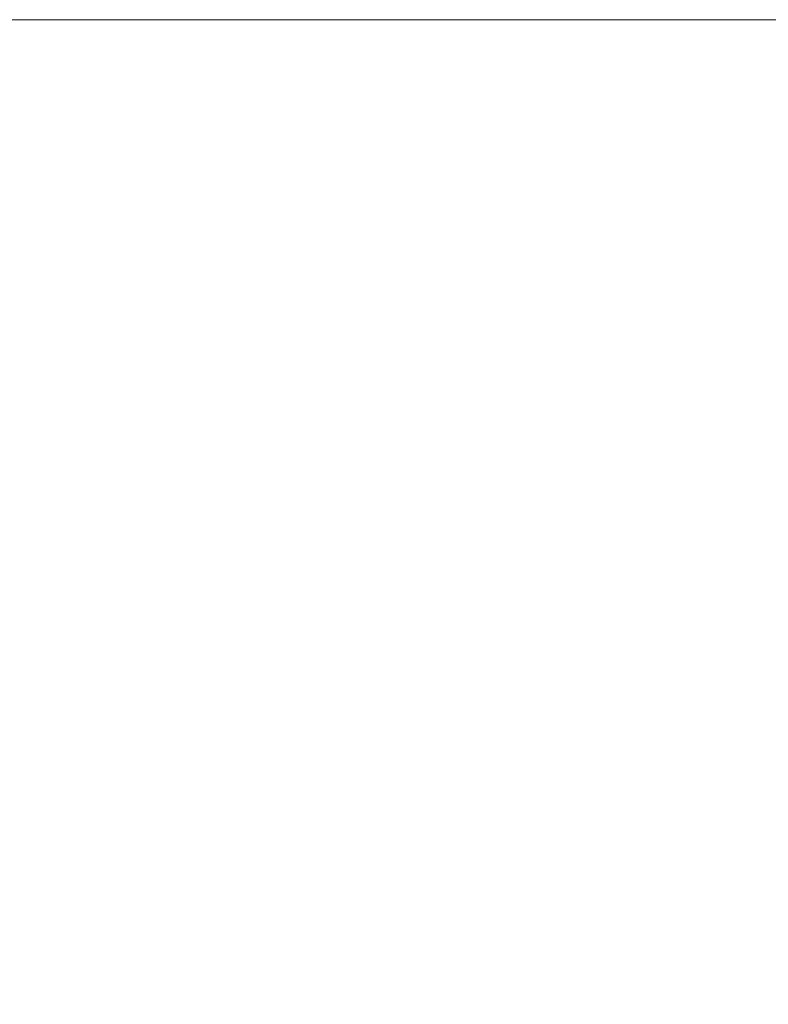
# Model space of a CAD drawing. Extents: x -24 to 2086, y -25 to 290.
# Tile 7 of 10: x 199 to 277, y 187 to 290. Entities that reach past the tile are written whole.
import ezdxf

# ---------------------------------------------------------------- set-up
doc = ezdxf.new("R2010")
doc.units = 0
doc.header["$MEASUREMENT"] = 0
doc.layers.add('B_ANNO_NOPLOT', color=47, linetype='Continuous', lineweight=18, plot=False)

# ---------------------------------------------------------------- blocks, each defined once
blk = doc.blocks.new('*U271')
at = {"layer": 'B_ANNO_NOPLOT', "flags": 128}
blk.add_lwpolyline([(0, -1073.1956), (0, -758.1956), (404.9096, -758.1956), (404.9096, -774.6267), (472.5, -774.6267), (472.5, -1022.5711), (395.7134, -1022.5711), (395.7134, -1073.1956)], close=True, dxfattribs=at)
blk = doc.blocks.new('INS_G36DET_BASE')
at = {"layer": 'B_ANNO_NOPLOT', "flags": 128}
blk.add_lwpolyline([(0, 0), (0, 315), (404.91, 315), (404.91, 298.57), (472.5, 298.57), (472.5, 50.62), (395.71, 50.62), (395.71, 0)], close=True, dxfattribs=at)

msp = doc.modelspace()

# ---------------------------------------------------------------- block references
msp.add_blockref('*U271', (-24.4, 1048.41))

# ---------------------------------------------------------------- next in the draw order: block references
msp.add_blockref('INS_G36DET_BASE', (-24.4, -24.79))

doc.saveas('drawing.dxf')
